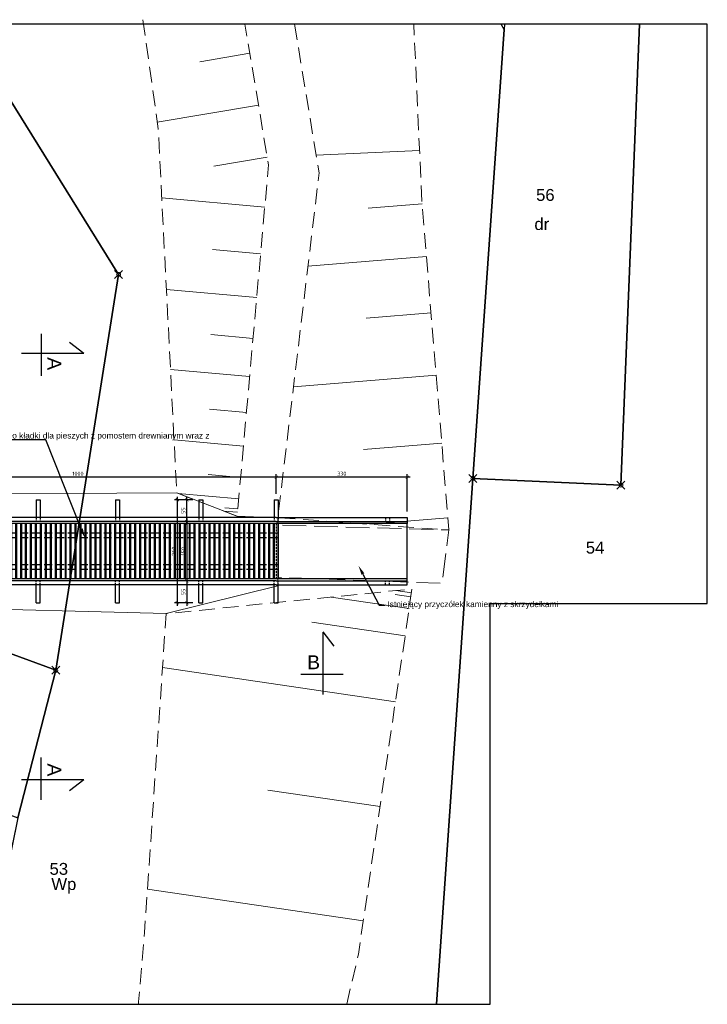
# Model space of a CAD drawing. Header units: millimetres. Extents: x 50975 to 116025, y -42779 to -16535.
# Tile 14 of 28: x 54156 to 55889, y -19225 to -16742. Entities that reach past the tile are written whole.
import ezdxf
from ezdxf import colors
from ezdxf.entities.mleader import LeaderData, LeaderLine
from ezdxf.enums import TextEntityAlignment as Align
from ezdxf.math import Vec2, Vec3

# ---------------------------------------------------------------- set-up
doc = ezdxf.new("R2010")
doc.units = ezdxf.units.MM
doc.header["$LTSCALE"] = 40
doc.header["$PDMODE"] = 35
doc.header["$PDSIZE"] = 10
for name, pattern in [('DASHED', [0.75, 0.5, -0.25]), ('DASHED2', [0.375, 0.25, -0.125]), ('EGBK02', [4, 1.5, -0.5, 1.5, -0.5]), ('EGBU01', [2, 0.5, -0.5, 0.5, -0.5]), ('OTKU_A05', [2, 1.5, -0.5]), ('OTRK_A05', [1.5, 1, -0.5])]:
    doc.linetypes.add(name, pattern=pattern)
doc.layers.get('0').transparency = 0.4
doc.layers.get('Defpoints').transparency = 0.4
for name, color, linetype, lineweight in [('Działki', 105, 'Continuous', 0), ('Komunikacja (obszary)', 8, 'Continuous', 0), ('Punkty graniczne - numery', 7, 'Continuous', 0), ('Skarpy', 8, 'Continuous', 0), ('Symbole liniowe', 8, 'Continuous', 0)]:
    doc.layers.add(name, color=color, linetype=linetype, lineweight=lineweight)
for name, color, linetype in [('K01', 94, 'Continuous'), ('K02', 253, 'Continuous'), ('K025', 161, 'Continuous'), ('K035', 40, 'Continuous')]:
    doc.layers.add(name, color=color, linetype=linetype)
doc.layers.add('Kontury klasyfikacyjne', color=7, linetype='Continuous', lineweight=0, true_color=0x24bc24)
doc.layers.add('Użytki gruntowe', color=7, linetype='Continuous', lineweight=0, true_color=0x008000)
doc.styles.add('DOMYSLNA_CZCIONKA', font='arial.ttf')
doc.styles.get("Standard").update_dxf_attribs({"font": 'isocpeur.ttf', "height": 10})
doc.linetypes.add('ZIGZAG', pattern='A,0.00254,-5.08,[131,ltypeshp.shx,S=5.08,R=0,X=-5.08,Y=0],-10.16,[131,ltypeshp.shx,S=5.08,R=180,X=5.08,Y=0],-5.08', length=20.32254)
doc.dimstyles.new('ARCHIC', dxfattribs={"dimtxt": 10, "dimasz": 8, "dimexe": 7.5, "dimexo": 15, "dimgap": 4, "dimtad": 1, "dimdec": 1, "dimrnd": 0.5, "dimtxsty": 'Standard', "dimblk": 'ARCHTICK', "dimcen": 12.5, "dimdle": 7.5, "dimclrd": 94, "dimclre": 94, "dimclrt": 151, "dimazin": 2, "dimtfac": 1, "dimtdec": 1, "dimtmove": 2, "dimatfit": 3, "dimfxl": 7.5, "dimarcsym": 0})

# ---------------------------------------------------------------- blocks, each defined once
blk = doc.blocks.new('k2')
at = {"layer": 'K01', "linetype": 'DASHED2', "ltscale": 0.5}
for p, q in [((62687.8887499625, -1359.880611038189), (62687.8887499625, -1369.880611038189)), ((62697.8887499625, -1359.880611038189), (62697.8887499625, -1369.880611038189)), ((62887.8887499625, -1359.880611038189), (62887.8887499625, -1369.880611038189)), ((62897.8887499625, -1359.880611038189), (62897.8887499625, -1369.880611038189)), ((63087.8887499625, -1359.880611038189), (63087.8887499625, -1369.880611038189)), ((63097.8887499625, -1359.880611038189), (63097.8887499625, -1369.880611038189)), ((63287.8887499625, -1359.880611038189), (63287.8887499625, -1369.880611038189)), ((63297.8887499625, -1359.880611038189), (63297.8887499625, -1369.880611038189)), ((63497.8887499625, -1359.880611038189), (63497.8887499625, -1369.880611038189)), ((63507.8887499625, -1359.880611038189), (63507.8887499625, -1369.880611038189)), ((63687.8887499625, -1359.880611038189), (63687.8887499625, -1369.880611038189)), ((63697.8887499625, -1359.880611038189), (63697.8887499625, -1369.880611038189)), ((63967.8887499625, -1359.880611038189), (63967.8887499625, -1369.880611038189)), ((63977.8887499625, -1359.880611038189), (63977.8887499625, -1369.880611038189)), ((62687.8887499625, -1374.880611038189), (62687.8887499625, -1519.880611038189)), ((63692.8887499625, -1374.880611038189), (63692.8887499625, -1514.880611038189)), ((62687.8887499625, -1529.880611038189), (62687.8887499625, -1519.880611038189)), ((62697.8887499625, -1529.880611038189), (62697.8887499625, -1519.880611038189)), ((62887.8887499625, -1529.880611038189), (62887.8887499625, -1519.880611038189)), ((62897.8887499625, -1529.880611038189), (62897.8887499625, -1519.880611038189)), ((63087.8887499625, -1529.880611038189), (63087.8887499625, -1519.880611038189)), ((63097.8887499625, -1529.880611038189), (63097.8887499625, -1519.880611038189)), ((63287.8887499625, -1529.880611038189), (63287.8887499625, -1519.880611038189)), ((63297.8887499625, -1529.880611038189), (63297.8887499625, -1519.880611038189)), ((63497.8887499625, -1529.880611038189), (63497.8887499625, -1519.880611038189)), ((63507.8887499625, -1529.880611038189), (63507.8887499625, -1519.880611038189)), ((63687.8887499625, -1529.880611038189), (63687.8887499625, -1519.880611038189)), ((63697.8887499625, -1529.880611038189), (63697.8887499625, -1519.880611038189)), ((63967.8887499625, -1529.880611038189), (63967.8887499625, -1519.880611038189)), ((63977.8887499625, -1529.880611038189), (63977.8887499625, -1519.880611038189))]:
    blk.add_line(p, q, dxfattribs=at)
at = {"layer": 'K01'}
for p, q in [((62612.8887499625, -1401.880611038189), (62612.8887499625, -1394.880611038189)), ((62612.8887499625, -1489.880611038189), (62612.8887499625, -1482.880611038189))]:
    blk.add_line(p, q, dxfattribs=at)
at = {"layer": 'K01', "linetype": 'DASHED'}
for p, q in [((63697.8887499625, -1398.880611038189), (62687.8887499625, -1398.880611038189)), ((63697.8887499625, -1410.880611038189), (62687.8887499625, -1410.880611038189)), ((63697.8887499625, -1478.880611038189), (62687.8887499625, -1478.880611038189)), ((63697.8887499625, -1490.880611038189), (62687.8887499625, -1490.880611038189))]:
    blk.add_line(p, q, dxfattribs=at)
at = {"layer": 'K02'}
for p, q in [((62660.3887499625, -1374.880611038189), (62650.3887499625, -1374.880611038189)), ((62650.3887499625, -1374.880611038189), (62650.3887499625, -1519.880611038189)), ((62660.3887499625, -1374.880611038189), (62660.3887499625, -1519.880611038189)), ((62672.8887499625, -1374.880611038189), (62662.8887499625, -1374.880611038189)), ((62662.8887499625, -1374.880611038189), (62662.8887499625, -1519.880611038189)), ((62672.8887499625, -1374.880611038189), (62672.8887499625, -1519.880611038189)), ((62685.3887499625, -1374.880611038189), (62675.3887499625, -1374.880611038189)), ((62675.3887499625, -1374.880611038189), (62675.3887499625, -1519.880611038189)), ((62685.3887499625, -1374.880611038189), (62685.3887499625, -1519.880611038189)), ((62687.8887499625, -1374.880611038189), (62687.8887499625, -1514.880611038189)), ((62697.8887499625, -1374.880611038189), (62697.8887499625, -1514.880611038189)), ((62700.3887499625, -1374.880611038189), (62700.3887499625, -1514.880611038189)), ((62710.3887499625, -1374.880611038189), (62710.3887499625, -1514.880611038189)), ((62712.8887499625, -1374.880611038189), (62712.8887499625, -1514.880611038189)), ((62722.8887499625, -1374.880611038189), (62722.8887499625, -1514.880611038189)), ((62725.3887499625, -1374.880611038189), (62725.3887499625, -1514.880611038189)), ((62735.3887499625, -1374.880611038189), (62735.3887499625, -1514.880611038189)), ((62737.8887499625, -1374.880611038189), (62737.8887499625, -1514.880611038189)), ((62747.8887499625, -1374.880611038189), (62747.8887499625, -1514.880611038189)), ((62750.3887499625, -1374.880611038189), (62750.3887499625, -1514.880611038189)), ((62760.3887499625, -1374.880611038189), (62760.3887499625, -1514.880611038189)), ((62762.8887499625, -1374.880611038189), (62762.8887499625, -1514.880611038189)), ((62772.8887499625, -1374.880611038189), (62772.8887499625, -1514.880611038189)), ((62775.3887499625, -1374.880611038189), (62775.3887499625, -1514.880611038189)), ((62785.3887499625, -1374.880611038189), (62785.3887499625, -1514.880611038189)), ((62787.8887499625, -1374.880611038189), (62787.8887499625, -1514.880611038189)), ((62797.8887499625, -1374.880611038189), (62797.8887499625, -1514.880611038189)), ((62800.3887499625, -1374.880611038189), (62800.3887499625, -1514.880611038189)), ((62810.3887499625, -1374.880611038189), (62810.3887499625, -1514.880611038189)), ((62812.8887499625, -1374.880611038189), (62812.8887499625, -1514.880611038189)), ((62822.8887499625, -1374.880611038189), (62822.8887499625, -1514.880611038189)), ((62825.3887499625, -1374.880611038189), (62825.3887499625, -1514.880611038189)), ((62835.3887499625, -1374.880611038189), (62835.3887499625, -1514.880611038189)), ((62837.8887499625, -1374.880611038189), (62837.8887499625, -1514.880611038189)), ((62847.8887499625, -1374.880611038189), (62847.8887499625, -1514.880611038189)), ((62850.3887499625, -1374.880611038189), (62850.3887499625, -1514.880611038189)), ((62860.3887499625, -1374.880611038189), (62860.3887499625, -1514.880611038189)), ((62862.8887499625, -1374.880611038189), (62862.8887499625, -1514.880611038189)), ((62872.8887499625, -1374.880611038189), (62872.8887499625, -1514.880611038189)), ((62875.3887499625, -1374.880611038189), (62875.3887499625, -1514.880611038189)), ((62885.3887499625, -1374.880611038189), (62885.3887499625, -1514.880611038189)), ((62887.8887499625, -1374.880611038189), (62887.8887499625, -1514.880611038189)), ((62897.8887499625, -1374.880611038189), (62897.8887499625, -1514.880611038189)), ((62900.3887499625, -1374.880611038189), (62900.3887499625, -1514.880611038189)), ((62910.3887499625, -1374.880611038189), (62910.3887499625, -1514.880611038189)), ((62912.8887499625, -1374.880611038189), (62912.8887499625, -1514.880611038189)), ((62922.8887499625, -1374.880611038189), (62922.8887499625, -1514.880611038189)), ((62925.3887499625, -1374.880611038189), (62925.3887499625, -1514.880611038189)), ((62935.3887499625, -1374.880611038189), (62935.3887499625, -1514.880611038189)), ((62937.8887499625, -1374.880611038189), (62937.8887499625, -1514.880611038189)), ((62947.8887499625, -1374.880611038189), (62947.8887499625, -1514.880611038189)), ((62950.3887499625, -1374.880611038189), (62950.3887499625, -1514.880611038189)), ((62960.3887499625, -1374.880611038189), (62960.3887499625, -1514.880611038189)), ((62962.8887499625, -1374.880611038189), (62962.8887499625, -1514.880611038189)), ((62972.8887499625, -1374.880611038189), (62972.8887499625, -1514.880611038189)), ((62975.3887499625, -1374.880611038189), (62975.3887499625, -1514.880611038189)), ((62985.3887499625, -1374.880611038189), (62985.3887499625, -1514.880611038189)), ((62987.8887499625, -1374.880611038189), (62987.8887499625, -1514.880611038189)), ((62997.8887499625, -1374.880611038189), (62997.8887499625, -1514.880611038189)), ((63000.3887499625, -1374.880611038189), (63000.3887499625, -1514.880611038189)), ((63010.3887499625, -1374.880611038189), (63010.3887499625, -1514.880611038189)), ((63012.8887499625, -1374.880611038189), (63012.8887499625, -1514.880611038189)), ((63022.8887499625, -1374.880611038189), (63022.8887499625, -1514.880611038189)), ((63025.3887499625, -1374.880611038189), (63025.3887499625, -1514.880611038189)), ((63035.3887499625, -1374.880611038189), (63035.3887499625, -1514.880611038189)), ((63037.8887499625, -1374.880611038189), (63037.8887499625, -1514.880611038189)), ((63047.8887499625, -1374.880611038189), (63047.8887499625, -1514.880611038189)), ((63050.3887499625, -1374.880611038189), (63050.3887499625, -1514.880611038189)), ((63060.3887499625, -1374.880611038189), (63060.3887499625, -1514.880611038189)), ((63062.8887499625, -1374.880611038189), (63062.8887499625, -1514.880611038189)), ((63072.8887499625, -1374.880611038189), (63072.8887499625, -1514.880611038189)), ((63075.3887499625, -1374.880611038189), (63075.3887499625, -1514.880611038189)), ((63085.3887499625, -1374.880611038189), (63085.3887499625, -1514.880611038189)), ((63087.8887499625, -1374.880611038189), (63087.8887499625, -1514.880611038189)), ((63097.8887499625, -1374.880611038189), (63097.8887499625, -1514.880611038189)), ((63100.3887499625, -1374.880611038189), (63100.3887499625, -1514.880611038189)), ((63110.3887499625, -1374.880611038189), (63110.3887499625, -1514.880611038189)), ((63112.8887499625, -1374.880611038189), (63112.8887499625, -1514.880611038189)), ((63122.8887499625, -1374.880611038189), (63122.8887499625, -1514.880611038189)), ((63125.3887499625, -1374.880611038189), (63125.3887499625, -1514.880611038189)), ((63135.3887499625, -1374.880611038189), (63135.3887499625, -1514.880611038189)), ((63137.8887499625, -1374.880611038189), (63137.8887499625, -1514.880611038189)), ((63147.8887499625, -1374.880611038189), (63147.8887499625, -1514.880611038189)), ((63150.3887499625, -1374.880611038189), (63150.3887499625, -1514.880611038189)), ((63160.3887499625, -1374.880611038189), (63160.3887499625, -1514.880611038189)), ((63162.8887499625, -1374.880611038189), (63162.8887499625, -1514.880611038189)), ((63172.8887499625, -1374.880611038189), (63172.8887499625, -1514.880611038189)), ((63175.3887499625, -1374.880611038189), (63175.3887499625, -1514.880611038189)), ((63185.3887499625, -1374.880611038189), (63185.3887499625, -1514.880611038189)), ((63187.8887499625, -1374.880611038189), (63187.8887499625, -1514.880611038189)), ((63197.8887499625, -1374.880611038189), (63197.8887499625, -1514.880611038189)), ((63200.3887499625, -1374.880611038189), (63200.3887499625, -1514.880611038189)), ((63210.3887499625, -1374.880611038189), (63210.3887499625, -1514.880611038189)), ((63212.8887499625, -1374.880611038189), (63212.8887499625, -1514.880611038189)), ((63222.8887499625, -1374.880611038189), (63222.8887499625, -1514.880611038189)), ((63225.3887499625, -1374.880611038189), (63225.3887499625, -1514.880611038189)), ((63235.3887499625, -1374.880611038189), (63235.3887499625, -1514.880611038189)), ((63237.8887499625, -1374.880611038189), (63237.8887499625, -1514.880611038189)), ((63247.8887499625, -1374.880611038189), (63247.8887499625, -1514.880611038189)), ((63250.3887499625, -1374.880611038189), (63250.3887499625, -1514.880611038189)), ((63260.3887499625, -1374.880611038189), (63260.3887499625, -1514.880611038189)), ((63262.8887499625, -1374.880611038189), (63262.8887499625, -1514.880611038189)), ((63272.8887499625, -1374.880611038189), (63272.8887499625, -1514.880611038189)), ((63275.3887499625, -1374.880611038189), (63275.3887499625, -1514.880611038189)), ((63285.3887499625, -1374.880611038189), (63285.3887499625, -1514.880611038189)), ((63287.8887499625, -1374.880611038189), (63287.8887499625, -1514.880611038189)), ((63297.8887499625, -1374.880611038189), (63297.8887499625, -1514.880611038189)), ((63300.3887499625, -1374.880611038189), (63300.3887499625, -1514.880611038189)), ((63310.3887499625, -1374.880611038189), (63310.3887499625, -1514.880611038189)), ((63312.8887499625, -1374.880611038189), (63312.8887499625, -1514.880611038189)), ((63322.8887499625, -1374.880611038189), (63322.8887499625, -1514.880611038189)), ((63325.3887499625, -1374.880611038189), (63325.3887499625, -1514.880611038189)), ((63335.3887499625, -1374.880611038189), (63335.3887499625, -1514.880611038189)), ((63337.8887499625, -1374.880611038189), (63337.8887499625, -1514.880611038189)), ((63347.8887499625, -1374.880611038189), (63347.8887499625, -1514.880611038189)), ((63350.3887499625, -1374.880611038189), (63350.3887499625, -1514.880611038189)), ((63360.3887499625, -1374.880611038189), (63360.3887499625, -1514.880611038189)), ((63362.8887499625, -1374.880611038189), (63362.8887499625, -1514.880611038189)), ((63372.8887499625, -1374.880611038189), (63372.8887499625, -1514.880611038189)), ((63375.3887499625, -1374.880611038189), (63375.3887499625, -1514.880611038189)), ((63385.3887499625, -1374.880611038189), (63385.3887499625, -1514.880611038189)), ((63387.8887499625, -1374.880611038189), (63387.8887499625, -1514.880611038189)), ((63397.8887499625, -1374.880611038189), (63397.8887499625, -1514.880611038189)), ((63400.3887499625, -1374.880611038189), (63400.3887499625, -1514.880611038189)), ((63410.3887499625, -1374.880611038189), (63410.3887499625, -1514.880611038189)), ((63412.8887499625, -1374.880611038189), (63412.8887499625, -1514.880611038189)), ((63422.8887499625, -1374.880611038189), (63422.8887499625, -1514.880611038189)), ((63425.3887499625, -1374.880611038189), (63425.3887499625, -1514.880611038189)), ((63435.3887499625, -1374.880611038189), (63435.3887499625, -1514.880611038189)), ((63437.8887499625, -1374.880611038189), (63437.8887499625, -1514.880611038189)), ((63447.8887499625, -1374.880611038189), (63447.8887499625, -1514.880611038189)), ((63450.3887499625, -1374.880611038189), (63450.3887499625, -1514.880611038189)), ((63460.3887499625, -1374.880611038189), (63460.3887499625, -1514.880611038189)), ((63462.8887499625, -1374.880611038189), (63462.8887499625, -1514.880611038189)), ((63472.8887499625, -1374.880611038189), (63472.8887499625, -1514.880611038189)), ((63475.3887499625, -1374.880611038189), (63475.3887499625, -1514.880611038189)), ((63485.3887499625, -1374.880611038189), (63485.3887499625, -1514.880611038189)), ((63487.8887499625, -1374.880611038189), (63487.8887499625, -1514.880611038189)), ((63497.8887499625, -1374.880611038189), (63497.8887499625, -1514.880611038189)), ((63500.3887499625, -1374.880611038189), (63500.3887499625, -1514.880611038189)), ((63510.3887499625, -1374.880611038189), (63510.3887499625, -1514.880611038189)), ((63512.8887499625, -1374.880611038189), (63512.8887499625, -1514.880611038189)), ((63522.8887499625, -1374.880611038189), (63522.8887499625, -1514.880611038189)), ((63525.3887499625, -1374.880611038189), (63525.3887499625, -1514.880611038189)), ((63535.3887499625, -1374.880611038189), (63535.3887499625, -1514.880611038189)), ((63537.8887499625, -1374.880611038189), (63537.8887499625, -1514.880611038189)), ((63547.8887499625, -1374.880611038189), (63547.8887499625, -1514.880611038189)), ((63550.3887499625, -1374.880611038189), (63550.3887499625, -1514.880611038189)), ((63560.3887499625, -1374.880611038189), (63560.3887499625, -1514.880611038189)), ((63562.8887499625, -1374.880611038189), (63562.8887499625, -1514.880611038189)), ((63572.8887499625, -1374.880611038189), (63572.8887499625, -1514.880611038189)), ((63575.3887499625, -1374.880611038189), (63575.3887499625, -1514.880611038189)), ((63585.3887499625, -1374.880611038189), (63585.3887499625, -1514.880611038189)), ((63587.8887499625, -1374.880611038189), (63587.8887499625, -1514.880611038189)), ((63597.8887499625, -1374.880611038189), (63597.8887499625, -1514.880611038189)), ((63600.3887499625, -1374.880611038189), (63600.3887499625, -1514.880611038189)), ((63610.3887499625, -1374.880611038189), (63610.3887499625, -1514.880611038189)), ((63612.8887499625, -1374.880611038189), (63612.8887499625, -1514.880611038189)), ((63622.8887499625, -1374.880611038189), (63622.8887499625, -1514.880611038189)), ((63625.3887499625, -1374.880611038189), (63625.3887499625, -1514.880611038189)), ((63635.3887499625, -1374.880611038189), (63635.3887499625, -1514.880611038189)), ((63637.8887499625, -1374.880611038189), (63637.8887499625, -1514.880611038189)), ((63647.8887499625, -1374.880611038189), (63647.8887499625, -1514.880611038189)), ((63650.3887499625, -1374.880611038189), (63650.3887499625, -1514.880611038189)), ((63660.3887499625, -1374.880611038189), (63660.3887499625, -1514.880611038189)), ((63662.8887499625, -1374.880611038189), (63662.8887499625, -1514.880611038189)), ((63672.8887499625, -1374.880611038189), (63672.8887499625, -1514.880611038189)), ((63675.3887499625, -1374.880611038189), (63675.3887499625, -1514.880611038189)), ((63685.3887499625, -1374.880611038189), (63685.3887499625, -1514.880611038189)), ((63687.8887499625, -1374.880611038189), (63687.8887499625, -1514.880611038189)), ((62660.3887499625, -1519.880611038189), (62650.3887499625, -1519.880611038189)), ((62672.8887499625, -1519.880611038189), (62662.8887499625, -1519.880611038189)), ((62685.3887499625, -1519.880611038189), (62675.3887499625, -1519.880611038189))]:
    blk.add_line(p, q, dxfattribs=at)
at = {"layer": 'K025'}
for p, q in [((62687.8887499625, -1314.880611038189), (62697.8887499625, -1314.880611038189)), ((62687.8887499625, -1314.880611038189), (62687.8887499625, -1359.880611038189)), ((62697.8887499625, -1314.880611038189), (62697.8887499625, -1359.880611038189)), ((62887.8887499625, -1314.880611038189), (62897.8887499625, -1314.880611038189)), ((62887.8887499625, -1314.880611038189), (62887.8887499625, -1359.880611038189)), ((62897.8887499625, -1314.880611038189), (62897.8887499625, -1359.880611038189)), ((63087.8887499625, -1314.880611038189), (63097.8887499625, -1314.880611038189)), ((63087.8887499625, -1314.880611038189), (63087.8887499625, -1359.880611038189)), ((63097.8887499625, -1314.880611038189), (63097.8887499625, -1359.880611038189)), ((63287.8887499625, -1314.880611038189), (63297.8887499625, -1314.880611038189)), ((63287.8887499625, -1314.880611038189), (63287.8887499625, -1359.880611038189)), ((63297.8887499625, -1314.880611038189), (63297.8887499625, -1359.880611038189)), ((63497.8887499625, -1314.880611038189), (63507.8887499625, -1314.880611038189)), ((63497.8887499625, -1314.880611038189), (63497.8887499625, -1359.880611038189)), ((63507.8887499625, -1314.880611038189), (63507.8887499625, -1359.880611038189)), ((63687.8887499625, -1314.880611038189), (63697.8887499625, -1314.880611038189)), ((63687.8887499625, -1314.880611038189), (63687.8887499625, -1359.880611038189)), ((63697.8887499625, -1314.880611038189), (63697.8887499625, -1359.880611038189)), ((62612.8887499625, -1374.880611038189), (62650.3887499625, -1343.414374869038)), ((62687.8887499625, -1374.880611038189), (62650.3887499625, -1343.414374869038)), ((63692.8887499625, -1359.880611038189), (62687.8887499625, -1359.880611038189)), ((63692.8887499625, -1359.880611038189), (64022.8887499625, -1359.880611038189)), ((64022.8887499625, -1359.880611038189), (64022.8887499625, -1374.880611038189)), ((62612.8887499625, -1374.880611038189), (62612.8887499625, -1394.880611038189)), ((63692.8887499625, -1369.880611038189), (62687.8887499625, -1369.880611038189)), ((62687.8887499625, -1369.880611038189), (62687.8887499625, -1374.880611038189)), ((64022.8887499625, -1374.880611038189), (62687.8887499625, -1374.880611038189)), ((63692.8887499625, -1369.880611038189), (64022.8887499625, -1369.880611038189)), ((63697.8887499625, -1374.880611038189), (63697.8887499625, -1514.880611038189)), ((64022.8887499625, -1514.880611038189), (64022.8887499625, -1374.880611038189)), ((62650.3887499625, -1394.880611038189), (62268.43943335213, -1394.880611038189)), ((62268.43943335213, -1394.880611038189), (62268.43943335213, -1401.880611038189)), ((62650.3887499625, -1401.880611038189), (62268.43943335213, -1401.880611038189)), ((62612.8887499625, -1401.880611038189), (62612.8887499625, -1482.880611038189)), ((62650.3887499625, -1482.880611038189), (62268.43943335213, -1482.880611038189)), ((62268.43943335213, -1482.880611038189), (62268.43943335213, -1489.880611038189)), ((62650.3887499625, -1489.880611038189), (62268.43943335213, -1489.880611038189)), ((62612.8887499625, -1482.880611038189), (62612.8887499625, -1514.880611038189)), ((62650.3887499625, -1514.880611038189), (62612.8887499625, -1514.880611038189)), ((62662.8887499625, -1514.880611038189), (62660.3887499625, -1514.880611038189)), ((62675.3887499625, -1514.880611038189), (62672.8887499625, -1514.880611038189)), ((62687.8887499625, -1514.880611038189), (62685.3887499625, -1514.880611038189)), ((64022.8887499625, -1514.880611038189), (62687.8887499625, -1514.880611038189)), ((62687.8887499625, -1519.880611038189), (62687.8887499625, -1514.880611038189)), ((63692.8887499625, -1519.880611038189), (62687.8887499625, -1519.880611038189)), ((63692.8887499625, -1529.880611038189), (62687.8887499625, -1529.880611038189)), ((62687.8887499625, -1574.880611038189), (62687.8887499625, -1529.880611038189)), ((62697.8887499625, -1574.880611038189), (62697.8887499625, -1529.880611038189)), ((62887.8887499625, -1574.880611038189), (62887.8887499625, -1529.880611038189)), ((62897.8887499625, -1574.880611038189), (62897.8887499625, -1529.880611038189)), ((63087.8887499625, -1574.880611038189), (63087.8887499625, -1529.880611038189)), ((63097.8887499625, -1574.880611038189), (63097.8887499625, -1529.880611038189)), ((63287.8887499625, -1574.880611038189), (63287.8887499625, -1529.880611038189)), ((63297.8887499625, -1574.880611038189), (63297.8887499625, -1529.880611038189)), ((63497.8887499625, -1574.880611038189), (63497.8887499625, -1529.880611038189)), ((63507.8887499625, -1574.880611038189), (63507.8887499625, -1529.880611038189)), ((63687.8887499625, -1574.880611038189), (63687.8887499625, -1529.880611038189)), ((63692.8887499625, -1519.880611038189), (64022.8887499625, -1519.880611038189)), ((63692.8887499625, -1519.880611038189), (64022.8887499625, -1519.880611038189)), ((63692.8887499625, -1529.880611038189), (64022.8887499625, -1529.880611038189)), ((63697.8887499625, -1574.880611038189), (63697.8887499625, -1529.880611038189)), ((64022.8887499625, -1529.880611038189), (64022.8887499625, -1514.880611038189)), ((62687.8887499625, -1574.880611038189), (62697.8887499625, -1574.880611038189)), ((62887.8887499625, -1574.880611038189), (62897.8887499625, -1574.880611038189)), ((63087.8887499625, -1574.880611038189), (63097.8887499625, -1574.880611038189)), ((63287.8887499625, -1574.880611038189), (63297.8887499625, -1574.880611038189)), ((63497.8887499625, -1574.880611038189), (63507.8887499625, -1574.880611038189)), ((63687.8887499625, -1574.880611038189), (63697.8887499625, -1574.880611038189))]:
    blk.add_line(p, q, dxfattribs=at)
blk = doc.blocks.new('_ArchTick')
at = {"color": 0, "linetype": 'ByBlock', "const_width": 0.15}
blk.add_lwpolyline([(-0.5, -0.5), (0.5, 0.5)], dxfattribs=at)
blk = doc.blocks.new('*D339')
at = {"layer": 'Defpoints', "color": 0}
for p in [(54608.16099534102, -18007.16181135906), (54577.70443324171, -18157.16181135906), (54608.16099534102, -18157.16181135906)]:
    blk.add_point(p, dxfattribs=at)
at = {"layer": 'K025', "color": 94, "lineweight": -2}
for p, q in [((54577.70443324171, -17999.66181135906), (54577.70443324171, -18164.66181135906)), ((54593.16099534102, -18007.16181135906), (54570.20443324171, -18007.16181135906)), ((54593.16099534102, -18157.16181135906), (54570.20443324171, -18157.16181135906))]:
    blk.add_line(p, q, dxfattribs=at)
at = {"layer": 'K025', "color": 94, "lineweight": -2, "xscale": 8, "yscale": 8, "zscale": 8}
for p, rotation in [((54577.70443324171, -18007.16181135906), 90), ((54577.70443324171, -18157.16181135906), 270)]:
    blk.add_blockref('_ArchTick', p, dxfattribs=dict(at, rotation=rotation))
at = {"layer": 'K025', "color": 151, "insert": (54568.70443324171, -18082.16181135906), "char_height": 10, "attachment_point": 5, "rotation": 90}
blk.add_mtext('150', dxfattribs=at)
blk = doc.blocks.new('*D340')
at = {"layer": 'Defpoints', "color": 0}
for p in [(54577.70443324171, -17952.16181135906), (54608.16099534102, -17952.16181135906), (54608.16099534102, -18007.16181135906)]:
    blk.add_point(p, dxfattribs=at)
at = {"layer": 'K025', "color": 94, "lineweight": -2}
for p, q in [((54593.16099534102, -17952.16181135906), (54570.20443324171, -17952.16181135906)), ((54577.70443324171, -18014.66181135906), (54577.70443324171, -17944.66181135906)), ((54593.16099534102, -18007.16181135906), (54570.20443324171, -18007.16181135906))]:
    blk.add_line(p, q, dxfattribs=at)
at = {"layer": 'K025', "color": 94, "lineweight": -2, "xscale": 8, "yscale": 8, "zscale": 8}
for p, rotation in [((54577.70443324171, -17952.16181135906), 90), ((54577.70443324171, -18007.16181135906), 270)]:
    blk.add_blockref('_ArchTick', p, dxfattribs=dict(at, rotation=rotation))
at = {"layer": 'K025', "color": 151, "insert": (54568.70443324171, -17979.66181135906), "char_height": 10, "attachment_point": 5, "rotation": 90}
blk.add_mtext('55', dxfattribs=at)
blk = doc.blocks.new('*D341')
at = {"layer": 'Defpoints', "color": 0}
for p in [(54608.16099534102, -18157.16181135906), (54577.70443324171, -18212.16181135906), (54608.16099534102, -18212.16181135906)]:
    blk.add_point(p, dxfattribs=at)
at = {"layer": 'K025', "color": 94, "lineweight": -2}
for p, q in [((54577.70443324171, -18149.66181135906), (54577.70443324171, -18219.66181135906)), ((54593.16099534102, -18157.16181135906), (54570.20443324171, -18157.16181135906)), ((54593.16099534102, -18212.16181135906), (54570.20443324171, -18212.16181135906))]:
    blk.add_line(p, q, dxfattribs=at)
at = {"layer": 'K025', "color": 94, "lineweight": -2, "xscale": 8, "yscale": 8, "zscale": 8}
for p, rotation in [((54577.70443324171, -18157.16181135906), 90), ((54577.70443324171, -18212.16181135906), 270)]:
    blk.add_blockref('_ArchTick', p, dxfattribs=dict(at, rotation=rotation))
at = {"layer": 'K025', "color": 151, "insert": (54568.70443324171, -18184.66181135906), "char_height": 10, "attachment_point": 5, "rotation": 90}
blk.add_mtext('55', dxfattribs=at)
blk = doc.blocks.new('*D342')
at = {"layer": 'Defpoints', "color": 0}
for p in [(54553.84159630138, -17952.16181135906), (54608.16099534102, -17952.16181135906), (54608.16099534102, -18212.16181135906)]:
    blk.add_point(p, dxfattribs=at)
at = {"layer": 'K025', "color": 94, "lineweight": -2}
for p, q in [((54593.16099534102, -17952.16181135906), (54546.34159630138, -17952.16181135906)), ((54553.84159630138, -18219.66181135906), (54553.84159630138, -17944.66181135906)), ((54593.16099534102, -18212.16181135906), (54546.34159630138, -18212.16181135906))]:
    blk.add_line(p, q, dxfattribs=at)
at = {"layer": 'K025', "color": 94, "lineweight": -2, "xscale": 8, "yscale": 8, "zscale": 8}
for p, rotation in [((54553.84159630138, -17952.16181135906), 90), ((54553.84159630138, -18212.16181135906), 270)]:
    blk.add_blockref('_ArchTick', p, dxfattribs=dict(at, rotation=rotation))
at = {"layer": 'K025', "color": 151, "insert": (54544.84159630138, -18082.16181135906), "char_height": 10, "attachment_point": 5, "rotation": 90}
blk.add_mtext('260', dxfattribs=at)
blk = doc.blocks.new('*D343')
at = {"layer": 'Defpoints', "color": 0}
for p in [(54803.16099534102, -17895.59330946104), (54803.16099534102, -17952.16181135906), (55133.16099534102, -17997.16181135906)]:
    blk.add_point(p, dxfattribs=at)
at = {"layer": 'K025', "color": 94, "lineweight": -2}
for p, q in [((55140.66099534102, -17895.59330946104), (54795.66099534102, -17895.59330946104)), ((54803.16099534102, -17937.16181135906), (54803.16099534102, -17888.09330946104)), ((55133.16099534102, -17982.16181135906), (55133.16099534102, -17888.09330946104))]:
    blk.add_line(p, q, dxfattribs=at)
at = {"layer": 'K025', "color": 94, "lineweight": -2, "xscale": 8, "yscale": 8, "zscale": 8, "rotation": 180}
blk.add_blockref('_ArchTick', (54803.16099534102, -17895.59330946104), dxfattribs=at)
at = {"layer": 'K025', "color": 94, "lineweight": -2, "xscale": 8, "yscale": 8, "zscale": 8}
blk.add_blockref('_ArchTick', (55133.16099534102, -17895.59330946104), dxfattribs=at)
at = {"layer": 'K025', "color": 151, "insert": (54968.16099534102, -17886.59330946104), "char_height": 10, "attachment_point": 5}
blk.add_mtext('330', dxfattribs=at)
blk = doc.blocks.new('*D344')
at = {"layer": 'Defpoints', "color": 0}
for p in [(53803.16099534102, -17895.59330946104), (53803.16099534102, -17952.16181135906), (54803.16099534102, -17952.16181135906)]:
    blk.add_point(p, dxfattribs=at)
at = {"layer": 'K025', "color": 94, "lineweight": -2}
for p, q in [((54810.66099534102, -17895.59330946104), (53795.66099534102, -17895.59330946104)), ((53803.16099534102, -17937.16181135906), (53803.16099534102, -17888.09330946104)), ((54803.16099534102, -17937.16181135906), (54803.16099534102, -17888.09330946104))]:
    blk.add_line(p, q, dxfattribs=at)
at = {"layer": 'K025', "color": 94, "lineweight": -2, "xscale": 8, "yscale": 8, "zscale": 8, "rotation": 180}
blk.add_blockref('_ArchTick', (53803.16099534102, -17895.59330946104), dxfattribs=at)
at = {"layer": 'K025', "color": 94, "lineweight": -2, "xscale": 8, "yscale": 8, "zscale": 8}
blk.add_blockref('_ArchTick', (54803.16099534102, -17895.59330946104), dxfattribs=at)
at = {"layer": 'K025', "color": 151, "insert": (54303.16099534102, -17886.59330946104), "char_height": 10, "attachment_point": 5}
blk.add_mtext('1000', dxfattribs=at)

msp = doc.modelspace()

# ---------------------------------------------------------------- linework, layer by layer
at = {"layer": 'Działki', "linetype": 'Continuous', "lineweight": 25, "flags": 128}
for points in [[(52704.77993812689, -17539.76003138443), (53082.08386837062, -17641.50009093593), (53571.52553288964, -18134.40865952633), (54247.48053978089, -18382.30748722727), (54405.72645163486, -17384.0368669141), (54013.49021271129, -16752.87871748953)], [(54013.49021271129, -16752.87871748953), (54405.72645163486, -17384.0368669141), (54247.48053978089, -18382.30748722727), (54151.91259933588, -18754.16333121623), (54056.34636772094, -19224.8227499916)], [(55718.44123120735, -16752.87871748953), (55671.66333329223, -17915.52234333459), (55298.56062026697, -17898.65920152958), (55207.30047822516, -19224.8227499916)], [(55207.30047822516, -19224.8227499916), (55298.56062026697, -17898.65920152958), (55377.69117928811, -16766.25893896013), (55370.20258170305, -16752.87871748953)], [(55378.50166342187, -16752.87871748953), (55377.69117928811, -16766.25893896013), (55298.56062026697, -17898.65920152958), (55671.66333329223, -17915.52234333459), (55718.44123120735, -16752.87871748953)], [(52704.77993812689, -17913.61765300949), (52997.23595943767, -17997.54198783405), (53472.49068872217, -18502.14375391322), (54151.91259933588, -18754.16333121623), (54247.48053978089, -18382.30748722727), (53571.52553288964, -18134.40865952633), (53082.08386837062, -17641.50009093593), (52704.77993812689, -17539.76003138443)]]:
    msp.add_lwpolyline(points, dxfattribs=at)
at = {"layer": 'K01'}
for p, q in [((55889.39097905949, -16752.87871748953), (52704.77993812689, -16752.87871748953)), ((55889.39097905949, -18213.58256958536), (55889.39097905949, -16752.87871748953)), ((55341.9054022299, -19224.8227499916), (55341.9054022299, -18213.58256958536)), ((55341.9054022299, -18213.58256958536), (55889.39097905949, -18213.58256958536)), ((53300.87901389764, -19224.8227499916), (55341.9054022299, -19224.8227499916))]:
    msp.add_line(p, q, dxfattribs=at)
at = {"layer": 'K035'}
for p, q in [((54210.89220191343, -17533.60401794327), (54210.89220191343, -17640.03286118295)), ((54318.23035371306, -17583.73832311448), (54281.88305008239, -17555.9433262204)), ((54318.23035371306, -17583.73832311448), (54161.08171742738, -17583.73832311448)), ((54920.47481768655, -18285.04544832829), (54948.26981458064, -18321.39275195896)), ((54920.47481768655, -18286.05186398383), (54920.47481768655, -18443.20050026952)), ((54971.37873482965, -18393.39001578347), (54864.94989158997, -18393.39001578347)), ((54210.89220191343, -18709.00583448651), (54210.89220191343, -18602.57699124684)), ((54318.23035371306, -18658.87152931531), (54161.08171742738, -18658.87152931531)), ((54318.23035371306, -18658.87152931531), (54281.88305008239, -18686.66652620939))]:
    msp.add_line(p, q, dxfattribs=at)
at = {"layer": 'Komunikacja (obszary)', "linetype": 'Continuous', "lineweight": 18, "flags": 128}
msp.add_lwpolyline([(53028.17959646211, -18126.3344229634), (53552.22947624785, -18202.3326036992), (53934.15150588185, -18223.9095182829), (54525.60833549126, -18239.55620266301), (54806.67083489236, -18169.80757238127), (54806.88371497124, -17997.57239970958), (54704.53402424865, -17993.89261584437), (54552.23354849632, -17935.16813125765), (53947.28924672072, -17938.39174342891), (53531.50408203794, -17961.07867520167), (53030.32360281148, -17965.33627620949), (53028.17959646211, -18126.3344229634)], close=True, dxfattribs=at)
at = {"layer": 'Komunikacja (obszary)', "linetype": 'OTKU_A05', "lineweight": 18, "flags": 128}
msp.add_lwpolyline([(54808.16099535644, -18016.39707916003), (54808.16099532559, -18147.9265435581), (55220.67693050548, -18163.17787919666), (55238.20912382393, -18028.54644828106), (54808.16099535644, -18016.39707916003)], close=True, dxfattribs=at)
at = {"layer": 'Kontury klasyfikacyjne', "linetype": 'EGBK02', "lineweight": 18, "flags": 128}
for points in [[(52704.77993812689, -17539.76003138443), (53082.08386837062, -17641.50009093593), (53571.52553288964, -18134.40865952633), (54247.48053978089, -18382.30748722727), (54247.48053978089, -18382.30748722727), (54405.72645163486, -17384.0368669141), (54013.49021271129, -16752.87871748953)], [(55718.44123120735, -16752.87871748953), (55671.66333329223, -17915.52234333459), (55298.56062026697, -17898.65920152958), (55207.30047822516, -19224.8227499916)]]:
    msp.add_lwpolyline(points, dxfattribs=at)
at = {"layer": 'Punkty graniczne - numery'}
for p in [(54405.72645163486, -17384.0368669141), (55298.56062026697, -17898.65920152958), (55671.66333329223, -17915.52234333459), (54247.48053978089, -18382.30748722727)]:
    msp.add_point(p, dxfattribs=at)
at = {"layer": 'Skarpy', "linetype": 'OTRK_A05', "lineweight": 18, "flags": 128}
for points in [[(54467.05338721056, -16741.54375949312), (54505.64322753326, -17016.77314983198), (54552.23354849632, -17935.16813125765), (54552.23354849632, -17935.16813125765), (54704.53402424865, -17993.89261584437), (54783.67978894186, -17107.5512888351), (54723.70718612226, -16752.87871748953)], [(54848.98975974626, -16752.87871748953), (54911.07329787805, -17128.01818586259), (54806.88371497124, -17997.57239970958), (55238.20912382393, -18028.54644828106), (55169.95065405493, -17199.48506254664), (55149.7341939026, -16752.87871748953)], [(54980.51982191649, -19224.8227499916), (55010.01690717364, -19098.2839451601), (55145.13492129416, -18177.22796301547), (54525.60833549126, -18239.55620266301), (54525.60833549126, -18239.55620266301), (54471.06542331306, -19043.80185596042), (54456.02696772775, -19218.31788624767), (54455.68271027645, -19224.8227499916)]]:
    msp.add_lwpolyline(points, dxfattribs=at)
at = {"layer": 'Symbole liniowe', "linetype": 'Continuous', "lineweight": 18, "flags": 128}
for points in [[(54736.10591110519, -16826.20366001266), (54610.49281435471, -16847.44393964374)], [(54758.2489500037, -16957.1555992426), (54503.32804952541, -17000.26090649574)], [(55164.14925267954, -17071.32501938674), (54903.64245247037, -17083.11734030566)], [(54780.4826229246, -17088.64353784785), (54646.03919341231, -17111.37696354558)], [(54774.16080359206, -17214.15295312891), (54514.47999672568, -17190.96478005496)], [(55170.47391381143, -17205.84052519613), (55034.77259247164, -17217.01311682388)], [(54763.65182078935, -17331.84143974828), (54642.08858145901, -17320.98646268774)], [(55181.40962599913, -17338.66473402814), (54882.88881530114, -17363.24261753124)], [(54753.81277313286, -17442.0274327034), (54526.18530432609, -17421.70145983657)], [(55193.14039376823, -17481.14559713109), (55029.33512347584, -17494.63204982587)], [(54744.60095253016, -17545.18920628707), (54638.04270149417, -17535.67409771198)], [(54735.97637337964, -17641.77455353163), (54536.44578364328, -17623.95748729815)], [(55206.0280899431, -17637.67843404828), (54846.45888984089, -17667.28256720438)], [(54727.90162397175, -17732.20243757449), (54634.49622400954, -17723.86181115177)], [(54720.34090446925, -17816.87377924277), (54545.44016744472, -17801.25603393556)], [(55220.17234941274, -17809.4733688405), (55022.85041864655, -17825.71932327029)], [(54713.28419934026, -17895.90073912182), (54631.39188625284, -17888.5881724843)], [(54708.4299061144, -17950.26323701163), (54556.10669355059, -17936.66155029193)], [(54706.19973375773, -17975.23858968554), (54673.63634202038, -17972.33084544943)], [(54705.42343515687, -17983.93224678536), (54670.64880694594, -17980.82705005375)], [(55235.696359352, -17998.02663471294), (55038.87094177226, -18014.23170961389)], [(55137.9068193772, -18226.49960685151), (54941.61317586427, -18197.70352091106)], [(55142.23784998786, -18196.97636312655), (55102.89995633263, -18191.20553164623)], [(55143.68346604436, -18187.12206628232), (55104.26627908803, -18181.33960344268)], [(55127.82238297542, -18295.2419641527), (54892.74398147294, -18260.75619212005)], [(55103.38047474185, -18461.85457512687), (54516.37245230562, -18375.74107147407)], [(55064.60921246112, -18726.14578214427), (54781.42620301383, -18684.60311092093)], [(55022.30950088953, -19014.48929266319), (54478.46404938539, -18934.70769559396)]]:
    msp.add_lwpolyline(points, dxfattribs=at)
at = {"layer": 'Użytki gruntowe', "linetype": 'EGBU01', "lineweight": 18, "flags": 128}
for points in [[(52704.77993812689, -17539.76003138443), (53082.08386837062, -17641.50009093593), (53571.52553288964, -18134.40865952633), (54247.48053978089, -18382.30748722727), (54247.48053978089, -18382.30748722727), (54405.72645163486, -17384.0368669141), (54013.49021271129, -16752.87871748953)], [(54013.49021271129, -16752.87871748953), (54405.72645163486, -17384.0368669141), (54247.48053978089, -18382.30748722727), (54151.91259933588, -18754.16333121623), (54056.34636772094, -19224.8227499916)], [(55718.44123120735, -16752.87871748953), (55671.66333329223, -17915.52234333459), (55298.56062026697, -17898.65920152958), (55207.30047822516, -19224.8227499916)], [(55207.30047822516, -19224.8227499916), (55298.56062026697, -17898.65920152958), (55377.69117928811, -16766.25893896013), (55370.20258170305, -16752.87871748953)], [(55378.50166342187, -16752.87871748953), (55377.69117928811, -16766.25893896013), (55298.56062026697, -17898.65920152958), (55671.66333329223, -17915.52234333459), (55718.44123120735, -16752.87871748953)], [(52704.77993812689, -17913.61765300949), (52997.23595943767, -17997.54198783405), (53472.49068872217, -18502.14375391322), (54151.91259933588, -18754.16333121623), (54247.48053978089, -18382.30748722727), (53571.52553288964, -18134.40865952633), (53082.08386837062, -17641.50009093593), (52704.77993812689, -17539.76003138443)]]:
    msp.add_lwpolyline(points, dxfattribs=at)

# ---------------------------------------------------------------- block references
at = {"layer": 'K025', "color": 1}
msp.add_blockref('k2', (-8889.727754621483, -16637.28120032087), dxfattribs=at)

# ---------------------------------------------------------------- texts
at = {"layer": 'Działki', "style": 'DOMYSLNA_CZCIONKA'}
for s, p in [('56', (55481.26111348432, -17183.52039952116)), ('54', (55606.57390725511, -18073.0642602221)), ('53', (54255.08746758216, -18883.21657972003))]:
    msp.add_text(s, height=30, dxfattribs=at).set_placement(p, align=Align.MIDDLE_CENTER)
at = {"layer": 'K035', "char_height": 35}
for insert, attachment_point, rotation in [((54261.43246228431, -17625.40120192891), 3, 269.99999999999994), ((54261.43246228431, -18617.20865050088), 1, 270)]:
    msp.add_mtext_dynamic_manual_height_columns('{\\fArial|b0|i0|c238|p34;A}', width=46.68903063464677, gutter_width=50, heights=[0], dxfattribs=dict(at, insert=insert, attachment_point=attachment_point, rotation=rotation))
at = {"layer": 'K035', "insert": (54880.88443125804, -18344.66535977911), "char_height": 35, "attachment_point": 1}
msp.add_mtext_dynamic_manual_height_columns('{\\fArial|b0|i0|c238|p34;B}', width=46.68903063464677, gutter_width=50, heights=[0], dxfattribs=at)
at = {"layer": 'Użytki gruntowe', "style": 'DOMYSLNA_CZCIONKA'}
for s, p in [('dr', (55472.33581400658, -17256.97257890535)), ('Wp', (54267.71368664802, -18921.56584054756))]:
    msp.add_text(s, height=30, dxfattribs=at).set_placement(p, align=Align.MIDDLE_CENTER)

# ---------------------------------------------------------------- dimensions: what is measured, and where the dimension line sits
at = {"layer": 'K025'}
for base, p1, p2, picture, middle in [((53803.16099534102, -17895.59330946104), (54803.16099534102, -17952.16181135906), (53803.16099534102, -17952.16181135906), '*D344', (54303.16099534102, -17886.59330946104)), ((54803.16099534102, -17895.59330946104), (55133.16099534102, -17997.16181135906), (54803.16099534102, -17952.16181135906), '*D343', (54968.16099534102, -17886.59330946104))]:
    dim = msp.add_linear_dim(base=base, p1=p1, p2=p2, dimstyle='ARCHIC', dxfattribs=at)
    dim.commit()
    dim.dimension.update_dxf_attribs({"geometry": picture, "text_midpoint": middle})
for base, p1, p2, picture, middle in [((54553.84159630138, -17952.16181135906), (54608.16099534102, -18212.16181135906), (54608.16099534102, -17952.16181135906), '*D342', (54544.84159630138, -18082.16181135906)), ((54577.70443324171, -17952.16181135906), (54608.16099534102, -18007.16181135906), (54608.16099534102, -17952.16181135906), '*D340', (54568.70443324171, -17979.66181135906)), ((54577.70443324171, -18157.16181135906), (54608.16099534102, -18007.16181135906), (54608.16099534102, -18157.16181135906), '*D339', (54568.70443324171, -18082.16181135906)), ((54577.70443324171, -18212.16181135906), (54608.16099534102, -18157.16181135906), (54608.16099534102, -18212.16181135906), '*D341', (54568.70443324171, -18184.66181135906))]:
    dim = msp.add_linear_dim(base=base, p1=p1, p2=p2, angle=90, dimstyle='ARCHIC', dxfattribs=at)
    dim.commit()
    dim.dimension.update_dxf_attribs({"geometry": picture, "text_midpoint": middle})

# ---------------------------------------------------------------- leaders
at = {"layer": 'K01', "linetype": 'ZIGZAG'}
ml = msp.add_multileader_mtext('Standard', dxfattribs=at)
ml.set_content('{\\f@Arial Unicode MS|b0|i0|c238|p34;Istniejące przęsło kładki dla pieszych z pomostem drewnianym wraz z balustradami}', color=256)
ml.set_leader_properties()
ml.build(insert=Vec2(0, 0))
ml.multileader.update_dxf_attribs({"text_right_attachment_type": 6, "dogleg_length": 0.36, "arrow_head_size": 24, "scale": 3})
ctx = ml.context
ctx.base_point, ctx.scale, ctx.char_height, ctx.arrow_head_size, ctx.landing_gap_size, ctx.plane_origin = Vec3(53981.54164516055, -17790.48355954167), 3, 14.99999998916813, 24, 6, Vec3(54929.42006131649, -17697.72801214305)
ctx.right_attachment = 6
notes = []
notes.append((ctx, [(0, (1, 1, 0), (54221.94950845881, -17800.85566048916), (-1, 0), 14.55042825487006, [(0, [(54320.66099534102, -18048.16181135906)], 256, [])])]))
ctx.mtext.insert, ctx.mtext.width, ctx.mtext.flow_direction = Vec3(53987.54164516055, -17782.85566050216), 216.1592360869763, 5
ml = msp.add_multileader_mtext('Standard', dxfattribs=at)
ml.set_content('{\\f@Arial Unicode MS|b0|i0|c238|p34;Istniejący przyczółek kamienny z skrzydełkami}', color=256)
ml.set_leader_properties()
ml.build(insert=Vec2(0, 0))
ml.multileader.update_dxf_attribs({"text_right_attachment_type": 6, "dogleg_length": 0.36, "arrow_head_size": 24, "scale": 3})
ctx = ml.context
ctx.base_point, ctx.scale, ctx.char_height, ctx.arrow_head_size, ctx.landing_gap_size, ctx.plane_origin = Vec3(55077.25478591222, -18217.78761842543), 3, 14.99999998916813, 24, 6, Vec3(55592.28499324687, -18139.3577863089)
ctx.right_attachment = 6
notes.append((ctx, [(0, (1, 1, 0), (55062.70435765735, -18217.78761842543), (1, 0), 14.55042825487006, [(0, [(55010.28318222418, -18118.41321893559)], 256, [])])]))
ctx.mtext.insert, ctx.mtext.width, ctx.mtext.flow_direction = Vec3(55083.25478591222, -18208.08775485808), 244.8938457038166, 5
for ctx, leaders in notes:
    for number, flags, end, landing, length, lines in leaders:
        leader = LeaderData()
        leader.index, (leader.has_last_leader_line, leader.has_dogleg_vector, leader.attachment_direction) = number, flags
        leader.last_leader_point, leader.dogleg_vector, leader.dogleg_length = Vec3(end), Vec3(landing), length
        for number, points, colour, breaks in lines:
            line = LeaderLine()
            line.index, line.vertices, line.color, line.breaks = number, Vec3.list(points), colors.encode_raw_color(colour), breaks
            leader.lines.append(line)
        ctx.leaders.append(leader)

doc.saveas('drawing.dxf')
